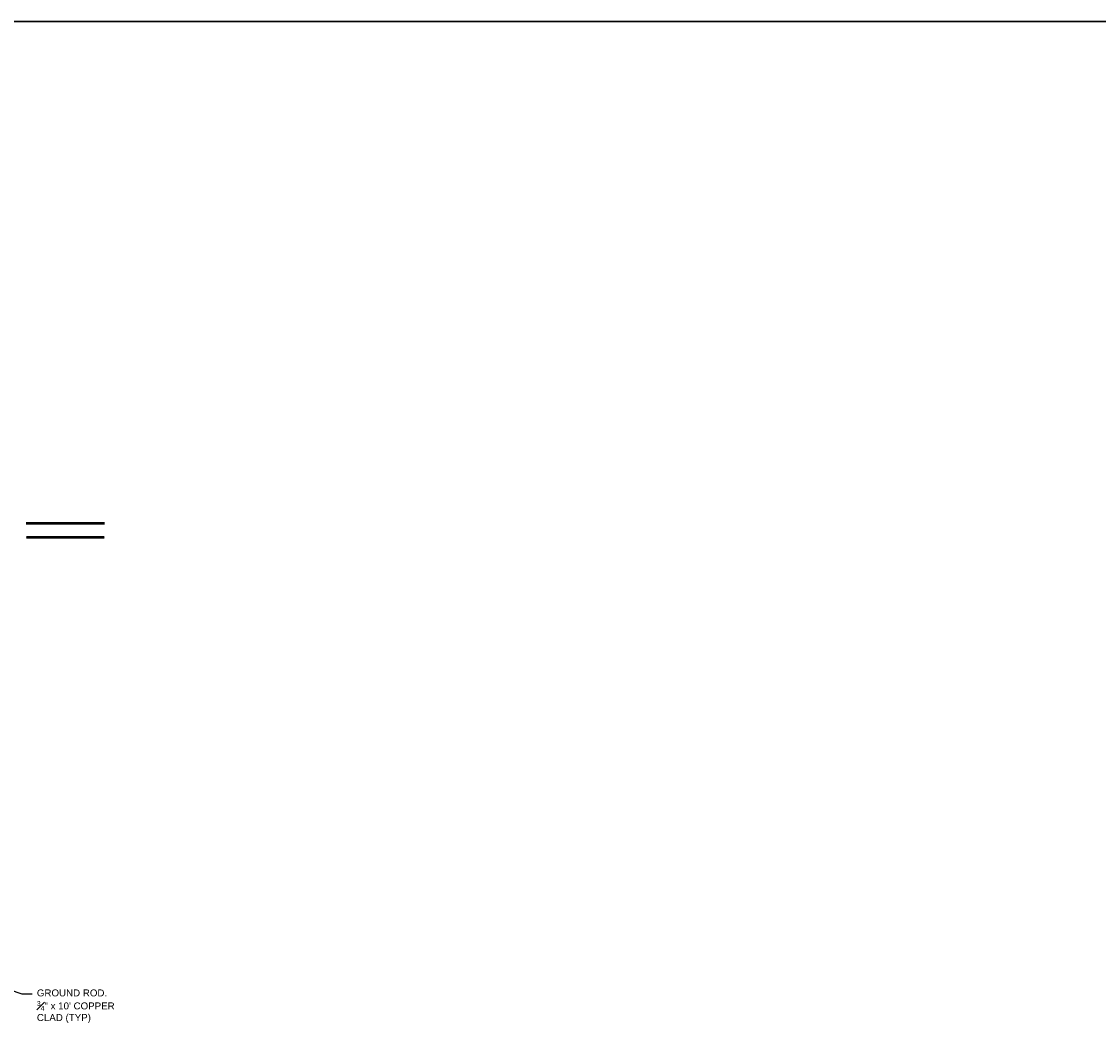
# Model space of a CAD drawing. Header units: inches. Extents: x 0 to 21849, y -2776 to 20143.
# Tile 12 of 47: x 3608 to 5462, y -1743 to 0. Entities that reach past the tile are written whole.
import ezdxf
from ezdxf import colors
from ezdxf.entities.mleader import LeaderData, LeaderLine
from ezdxf.math import Vec2, Vec3

# ---------------------------------------------------------------- set-up
doc = ezdxf.new("R2010")
doc.units = ezdxf.units.IN
doc.header["$MEASUREMENT"] = 0
doc.linetypes.add('DASHED2', pattern=[0.375, 0.25, -0.125])
for name, color, linetype, lineweight in [('E-ISO-LPS', 7, 'DASHED2', 30), ('E-LPS-COND', 92, 'DASHED2', 50), ('E-STD-TEXT', 7, 'Continuous', 20)]:
    doc.layers.add(name, color=color, linetype=linetype, lineweight=lineweight)
doc.styles.get("Standard").update_dxf_attribs({"font": 'arial.ttf'})

msp = doc.modelspace()

# ---------------------------------------------------------------- linework, layer by layer
at = {"layer": 'E-ISO-LPS', "color": 0, "linetype": 'Continuous'}
msp.add_line((350.5, 0), (21848.9, 0), dxfattribs=at)
at = {"layer": 'E-LPS-COND', "color": 0, "linetype": 'Continuous'}
msp.add_line((3750.4, -864.7), (3615.4, -864.7), dxfattribs=at)
at = {"layer": 'E-LPS-COND', "color": 0}
msp.add_line((3615.6, -888.1), (3750.6, -888.1), dxfattribs=at)

# ---------------------------------------------------------------- leaders
at = {"layer": 'E-STD-TEXT', "color": 0}
ml = msp.add_multileader_mtext('Standard', dxfattribs=at)
ml.set_content('\\A1;GROUND ROD.  {\\H0.7x;\\S3#4;}" x 10\' COPPER CLAD (TYP)')
ml.set_leader_properties()
ml.build(insert=Vec2(0, 0))
ml.multileader.update_dxf_attribs({"dogleg_length": 18, "arrow_head_size": 18})
ctx = ml.context
ctx.base_point, ctx.char_height, ctx.arrow_head_size, ctx.landing_gap_size, ctx.plane_origin = Vec3(3626, -1675), 12, 18, 8, Vec3(3456.8, -1752.7)
notes = []
notes.append((ctx, [(0, (1, 1, 0), (3608, -1675), (1, 0), 18, [(0, [(3512.9, -1642)], 0, [])])]))
ctx.mtext.insert, ctx.mtext.width, ctx.mtext.flow_direction = Vec3(3634, -1667.2), 138.068, 5
for ctx, leaders in notes:
    for number, flags, end, landing, length, lines in leaders:
        leader = LeaderData()
        leader.index, (leader.has_last_leader_line, leader.has_dogleg_vector, leader.attachment_direction) = number, flags
        leader.last_leader_point, leader.dogleg_vector, leader.dogleg_length = Vec3(end), Vec3(landing), length
        for number, points, colour, breaks in lines:
            line = LeaderLine()
            line.index, line.vertices, line.color, line.breaks = number, Vec3.list(points), colors.encode_raw_color(colour), breaks
            leader.lines.append(line)
        ctx.leaders.append(leader)

doc.saveas('drawing.dxf')
